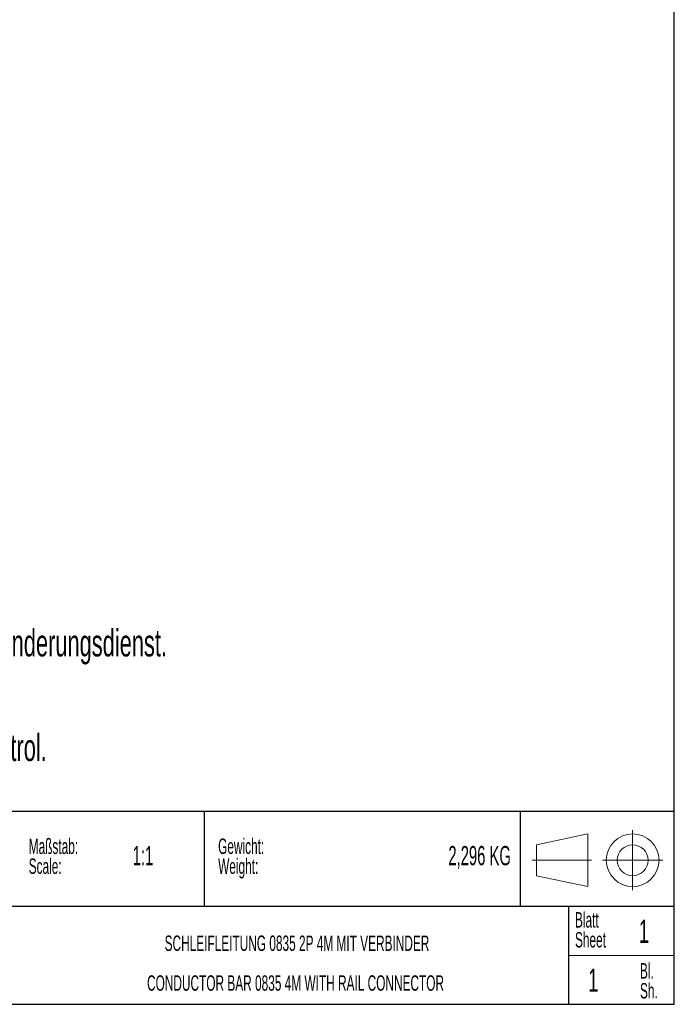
# Model space of a CAD drawing. Header units: millimetres. Extents: x 6 to 415, y 1 to 297.
# Tile 6 of 7: x 330 to 415, y 7 to 134. Entities that reach past the tile are written whole.
import ezdxf

# ---------------------------------------------------------------- set-up
doc = ezdxf.new("R2010")
doc.units = ezdxf.units.MM
doc.layers.add('RAHMEN', color=7, linetype='Continuous')
doc.styles.add('SLDTEXTSTYLE0', font='TXT', dxfattribs={"width": 0.57475})
doc.styles.add('SLDTEXTSTYLE1', font='TXT', dxfattribs={"width": 0.605})

# ---------------------------------------------------------------- blocks, each defined once
blk = doc.blocks.new('Block1')
at = {"layer": 'RAHMEN', "lineweight": 0}
for p, q in [((409.71, 50.04), (409.71, 42.24)), ((396.66, 46.14), (404.39, 46.14)), ((405.81, 46.14), (413.61, 46.14))]:
    blk.add_line(p, q, dxfattribs=at)
at = {"layer": 'RAHMEN', "color": 7, "linetype": 'Continuous', "lineweight": 15}
for p, q in [((397.25, 48.14), (403.89, 49.56)), ((403.89, 49.56), (403.89, 42.72)), ((397.25, 44.13), (397.25, 48.14)), ((403.89, 42.72), (397.25, 44.13))]:
    blk.add_line(p, q, dxfattribs=at)
for radius in [3.42, 2]:
    blk.add_circle((409.71, 46.14), radius, dxfattribs=at)
blk = doc.blocks.new('SW_NOTE_1')
at = {"layer": 'RAHMEN', "color": 0, "char_height": 2, "attachment_point": 1, "style": 'SLDTEXTSTYLE0'}
for s, insert in [('Gewicht:', (0, 2.58)), ('Weight:', (0, 0))]:
    blk.add_mtext(s, dxfattribs=dict(at, insert=insert))
blk = doc.blocks.new('SW_NOTE_2')
at = {"layer": 'RAHMEN', "color": 0, "char_height": 2, "attachment_point": 1, "style": 'SLDTEXTSTYLE0'}
for s, insert in [('Bl.', (0, 2.58)), ('Sh.', (0, 0))]:
    blk.add_mtext(s, dxfattribs=dict(at, insert=insert))
blk = doc.blocks.new('SW_NOTE_3')
at = {"layer": 'RAHMEN', "color": 0, "char_height": 2, "attachment_point": 1, "style": 'SLDTEXTSTYLE0'}
for s, insert in [('Blatt', (0, 2.58)), ('Sheet', (0, 0))]:
    blk.add_mtext(s, dxfattribs=dict(at, insert=insert))
blk = doc.blocks.new('SW_NOTE_4')
at = {"layer": 'RAHMEN', "color": 0, "char_height": 2, "attachment_point": 1, "style": 'SLDTEXTSTYLE0'}
for s, insert in [('Maßstab:', (0, 2.58)), ('Scale:', (0, 0))]:
    blk.add_mtext(s, dxfattribs=dict(at, insert=insert))
blk = doc.blocks.new('SW_NOTE_5')
at = {"layer": 'RAHMEN', "color": 0, "char_height": 2, "attachment_point": 2, "style": 'SLDTEXTSTYLE0'}
for s, insert in [('SCHLEIFLEITUNG 0835 2P 4M MIT VERBINDER', (28.53, 2.58)), ('CONDUCTOR BAR 0835 4M WITH RAIL CONNECTOR', (28.34, -2.58))]:
    blk.add_mtext(s, dxfattribs=dict(at, insert=insert))
blk = doc.blocks.new('SW_NOTE_7')
at = {"layer": 'RAHMEN', "color": 0, "char_height": 3.5, "attachment_point": 1, "style": 'SLDTEXTSTYLE1'}
for s, insert in [('Zeichnung unterliegt nicht dem Änderungsdienst.', (0, 4.51)), ('Dient nur zur Information.', (0, -0.01)), ('Drawing is not under revison control.', (0, -9.05)), ('For information purposes only.', (0, -13.57))]:
    blk.add_mtext(s, dxfattribs=dict(at, insert=insert))

msp = doc.modelspace()

# ---------------------------------------------------------------- linework, layer by layer
at = {"layer": 'RAHMEN', "color": 7, "linetype": 'Continuous', "lineweight": 30}
for p, q in [((415.01, 6.58), (415.01, 286.42)), ((415.01, 31.58), (286.71, 31.58)), ((415.01, 19.27), (328.62, 19.27)), ((401.28, 19.27), (401.28, 6.59)), ((415.01, 6.58), (19.9, 6.58))]:
    msp.add_line(p, q, dxfattribs=at)
at = {"layer": 'RAHMEN'}
for p, q in [((354.01, 31.58), (354.01, 19.27)), ((395.01, 31.58), (395.01, 19.27))]:
    msp.add_line(p, q, dxfattribs=at)
at = {"layer": 'RAHMEN', "color": 7, "linetype": 'Continuous', "lineweight": 0}
msp.add_line((401.28, 12.9), (415.01, 12.9), dxfattribs=at)

# ---------------------------------------------------------------- block references
at = {"color": 7, "linetype": 'Continuous'}
msp.add_blockref('Block1', (-0.1, -20.88), dxfattribs=at)
at = {"layer": 'RAHMEN'}
for name, p in [('SW_NOTE_7', (287.66, 50.67)), ('SW_NOTE_4', (331.27, 25.49)), ('SW_NOTE_1', (355.84, 25.49)), ('SW_NOTE_3', (402.13, 15.95)), ('SW_NOTE_5', (337.54, 12.92)), ('SW_NOTE_2', (410.56, 9.34))]:
    msp.add_blockref(name, p, dxfattribs=at)

# ---------------------------------------------------------------- texts
for s, insert, char_height, attachment_point, style in [('1:1', (344.76, 27.11), 2.5, 1, 'SLDTEXTSTYLE0'), ('2,296 KG', (393.82, 27.11), 2.5, 3, 'SLDTEXTSTYLE0'), ('1', (410.4, 17.54), 3, 1, 'SLDTEXTSTYLE1'), ('1', (403.83, 11.21), 3, 1, 'SLDTEXTSTYLE1')]:
    msp.add_mtext(s, dxfattribs=dict(at, insert=insert, char_height=char_height, attachment_point=attachment_point, style=style))

doc.saveas('drawing.dxf')
